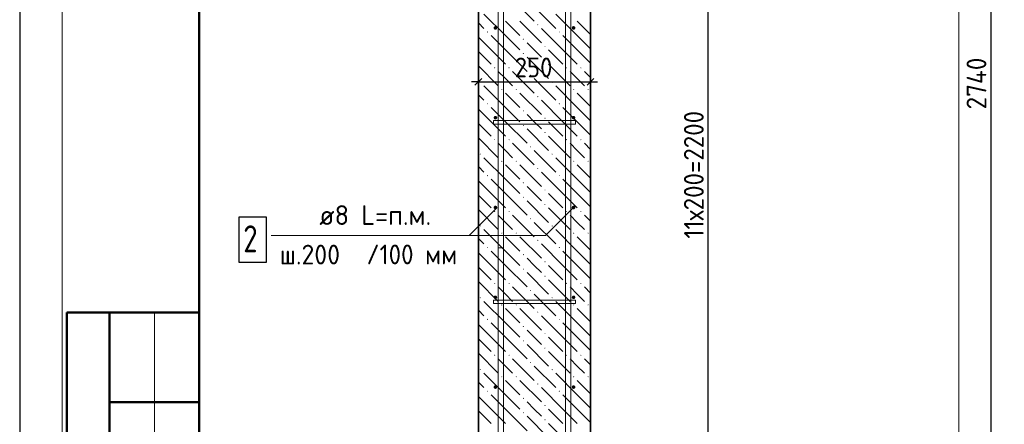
# Model space of a CAD drawing. Header units: millimetres. Extents: x 0 to 50400, y 0 to 35640.
# Tile 3 of 19: x 0 to 13155, y 17104 to 22511. Entities that reach past the tile are written whole.
import ezdxf

# ---------------------------------------------------------------- set-up
doc = ezdxf.new("R2010")
doc.units = ezdxf.units.MM
doc.linetypes.add('______2', pattern=[324, 240, -84])
for name, color, linetype, lineweight in [('Standard', 7, 'Continuous', 25), ('Выпуски арматуры Г-обр.', 52, 'Continuous', 25), ('ЖБ Стена верхний уровень', 7, 'Continuous', 35), ('Позиционная метка линия выноска', 7, 'Continuous', 13), ('Позиционная метка номер позиции', 7, 'Continuous', 13)]:
    doc.layers.add(name, color=color, linetype=linetype, lineweight=lineweight)
for name, color, linetype, true_color in [('Стена фоновая арматура У1', 7, '______2', 0xa0a0a0), ('Стена фоновая арматура Х1', 7, '______2', 0xa0a0a0), ('Стена фоновая затяжка С-обр.', 7, '______2', 0xa0a0a0)]:
    doc.layers.add(name, color=color, linetype=linetype, true_color=true_color)
doc.styles.add('ISOCPEUR', font='txt')

msp = doc.modelspace()

# ---------------------------------------------------------------- hatches: boundary and pattern name
at = {"layer": 'ЖБ Стена верхний уровень', "linetype": 'Continuous', "lineweight": 18, "transparency": 33554687}
for points in [[(6914, 22443), (6922, 22451), (6930, 22443), (6922, 22435)], [(6242, 22347), (6250, 22355), (6258, 22347), (6250, 22339)], [(6722, 22251), (6730, 22259), (6738, 22251), (6730, 22243)], [(7202, 22347), (7210, 22355), (7218, 22347), (7210, 22339)], [(7010, 22155), (7018, 22163), (7026, 22155), (7018, 22147)], [(6722, 22059), (6730, 22067), (6738, 22059), (6730, 22051)], [(7010, 21963), (7018, 21971), (7026, 21963), (7018, 21955)], [(6338, 21867), (6346, 21875), (6354, 21867), (6346, 21859)], [(6530, 21867), (6538, 21875), (6546, 21867), (6538, 21859)], [(7298, 21867), (7306, 21875), (7314, 21867), (7306, 21859)], [(7490, 21867), (7498, 21875), (7506, 21867), (7498, 21859)], [(6818, 21771), (6826, 21779), (6834, 21771), (6826, 21763)], [(6146, 21675), (6154, 21683), (6162, 21675), (6154, 21667)], [(6434, 21579), (6442, 21587), (6450, 21579), (6442, 21571)], [(6626, 21579), (6634, 21587), (6642, 21579), (6634, 21571)], [(7106, 21675), (7114, 21683), (7122, 21675), (7114, 21667)], [(7394, 21579), (7402, 21587), (7410, 21579), (7402, 21571)], [(7586, 21579), (7594, 21587), (7602, 21579), (7594, 21571)], [(6914, 21483), (6922, 21491), (6930, 21483), (6922, 21475)], [(6242, 21387), (6250, 21395), (6258, 21387), (6250, 21379)], [(7202, 21387), (7210, 21395), (7218, 21387), (7210, 21379)], [(6722, 21291), (6730, 21299), (6738, 21291), (6730, 21283)], [(7010, 21195), (7018, 21203), (7026, 21195), (7018, 21187)], [(6722, 21099), (6730, 21107), (6738, 21099), (6730, 21091)], [(7010, 21003), (7018, 21011), (7026, 21003), (7018, 20995)], [(6338, 20907), (6346, 20915), (6354, 20907), (6346, 20899)], [(6530, 20907), (6538, 20915), (6546, 20907), (6538, 20899)], [(6818, 20811), (6826, 20819), (6834, 20811), (6826, 20803)], [(7298, 20907), (7306, 20915), (7314, 20907), (7306, 20899)], [(7490, 20907), (7498, 20915), (7506, 20907), (7498, 20899)], [(6146, 20715), (6154, 20723), (6162, 20715), (6154, 20707)], [(7106, 20715), (7114, 20723), (7122, 20715), (7114, 20707)], [(6434, 20619), (6442, 20627), (6450, 20619), (6442, 20611)], [(6626, 20619), (6634, 20627), (6642, 20619), (6634, 20611)], [(6914, 20523), (6922, 20531), (6930, 20523), (6922, 20515)], [(7394, 20619), (7402, 20627), (7410, 20619), (7402, 20611)], [(7586, 20619), (7594, 20627), (7602, 20619), (7594, 20611)], [(6242, 20427), (6250, 20435), (6258, 20427), (6250, 20419)], [(7202, 20427), (7210, 20435), (7218, 20427), (7210, 20419)], [(6722, 20331), (6730, 20339), (6738, 20331), (6730, 20323)], [(6722, 20139), (6730, 20147), (6738, 20139), (6730, 20131)], [(7010, 20235), (7018, 20243), (7026, 20235), (7018, 20227)], [(7010, 20043), (7018, 20051), (7026, 20043), (7018, 20035)], [(6338, 19947), (6346, 19955), (6354, 19947), (6346, 19939)], [(6530, 19947), (6538, 19955), (6546, 19947), (6538, 19939)], [(7298, 19947), (7306, 19955), (7314, 19947), (7306, 19939)], [(7490, 19947), (7498, 19955), (7506, 19947), (7498, 19939)], [(6146, 19755), (6154, 19763), (6162, 19755), (6154, 19747)], [(6818, 19851), (6826, 19859), (6834, 19851), (6826, 19843)], [(7106, 19755), (7114, 19763), (7122, 19755), (7114, 19747)], [(6434, 19659), (6442, 19667), (6450, 19659), (6442, 19651)], [(6626, 19659), (6634, 19667), (6642, 19659), (6634, 19651)], [(7394, 19659), (7402, 19667), (7410, 19659), (7402, 19651)], [(7586, 19659), (7594, 19667), (7602, 19659), (7594, 19651)], [(6242, 19467), (6250, 19475), (6258, 19467), (6250, 19459)], [(6914, 19563), (6922, 19571), (6930, 19563), (6922, 19555)], [(7202, 19467), (7210, 19475), (7218, 19467), (7210, 19459)], [(6722, 19371), (6730, 19379), (6738, 19371), (6730, 19363)], [(7010, 19275), (7018, 19283), (7026, 19275), (7018, 19267)], [(6722, 19179), (6730, 19187), (6738, 19179), (6730, 19171)], [(7010, 19083), (7018, 19091), (7026, 19083), (7018, 19075)], [(6338, 18987), (6346, 18995), (6354, 18987), (6346, 18979)], [(6530, 18987), (6538, 18995), (6546, 18987), (6538, 18979)], [(7298, 18987), (7306, 18995), (7314, 18987), (7306, 18979)], [(7490, 18987), (7498, 18995), (7506, 18987), (7498, 18979)], [(6818, 18891), (6826, 18899), (6834, 18891), (6826, 18883)], [(6146, 18795), (6154, 18803), (6162, 18795), (6154, 18787)], [(6434, 18699), (6442, 18707), (6450, 18699), (6442, 18691)], [(6626, 18699), (6634, 18707), (6642, 18699), (6634, 18691)], [(7106, 18795), (7114, 18803), (7122, 18795), (7114, 18787)], [(7394, 18699), (7402, 18707), (7410, 18699), (7402, 18691)], [(7586, 18699), (7594, 18707), (7602, 18699), (7594, 18691)], [(6914, 18603), (6922, 18611), (6930, 18603), (6922, 18595)], [(6242, 18507), (6250, 18515), (6258, 18507), (6250, 18499)], [(6722, 18411), (6730, 18419), (6738, 18411), (6730, 18403)], [(7202, 18507), (7210, 18515), (7218, 18507), (7210, 18499)], [(7010, 18315), (7018, 18323), (7026, 18315), (7018, 18307)], [(6722, 18219), (6730, 18227), (6738, 18219), (6730, 18211)], [(6338, 18027), (6346, 18035), (6354, 18027), (6346, 18019)], [(6530, 18027), (6538, 18035), (6546, 18027), (6538, 18019)], [(7010, 18123), (7018, 18131), (7026, 18123), (7018, 18115)], [(7298, 18027), (7306, 18035), (7314, 18027), (7306, 18019)], [(7490, 18027), (7498, 18035), (7506, 18027), (7498, 18019)], [(6818, 17931), (6826, 17939), (6834, 17931), (6826, 17923)], [(6146, 17835), (6154, 17843), (6162, 17835), (6154, 17827)], [(7106, 17835), (7114, 17843), (7122, 17835), (7114, 17827)], [(6434, 17739), (6442, 17747), (6450, 17739), (6442, 17731)], [(6626, 17739), (6634, 17747), (6642, 17739), (6634, 17731)], [(6914, 17643), (6922, 17651), (6930, 17643), (6922, 17635)], [(7394, 17739), (7402, 17747), (7410, 17739), (7402, 17731)], [(7586, 17739), (7594, 17747), (7602, 17739), (7594, 17731)], [(6242, 17547), (6250, 17555), (6258, 17547), (6250, 17539)], [(7202, 17547), (7210, 17555), (7218, 17547), (7210, 17539)], [(6722, 17451), (6730, 17459), (6738, 17451), (6730, 17443)], [(6722, 17259), (6730, 17267), (6738, 17259), (6730, 17251)], [(7010, 17355), (7018, 17363), (7026, 17355), (7018, 17347)], [(7010, 17163), (7018, 17171), (7026, 17163), (7018, 17155)]]:
    msp.add_hatch(color=7, dxfattribs=at).paths.add_polyline_path(points, flags=16)
at = {"layer": 'Стена фоновая арматура У1', "linetype": 'Continuous', "lineweight": 13, "transparency": 33554687}
for points in [[(6380, 22401), (6378, 22411), (6373, 22418), (6365, 22424), (6356, 22425), (6347, 22424), (6339, 22418), (6334, 22411), (6332, 22401), (6334, 22392), (6339, 22384), (6347, 22379), (6356, 22377), (6365, 22379), (6373, 22384), (6378, 22392)], [(7424, 22401), (7422, 22411), (7417, 22418), (7409, 22424), (7400, 22425), (7391, 22424), (7383, 22418), (7378, 22411), (7376, 22401), (7378, 22392), (7383, 22384), (7391, 22379), (7400, 22377), (7409, 22379), (7417, 22384), (7422, 22392)], [(6380, 21201), (6378, 21211), (6373, 21218), (6365, 21224), (6356, 21225), (6347, 21224), (6339, 21218), (6334, 21211), (6332, 21201), (6334, 21192), (6339, 21184), (6347, 21179), (6356, 21177), (6365, 21179), (6373, 21184), (6378, 21192)], [(7424, 21201), (7422, 21211), (7417, 21218), (7409, 21224), (7400, 21225), (7391, 21224), (7383, 21218), (7378, 21211), (7376, 21201), (7378, 21192), (7383, 21184), (7391, 21179), (7400, 21177), (7409, 21179), (7417, 21184), (7422, 21192)], [(6380, 20001), (6378, 20011), (6373, 20018), (6365, 20024), (6356, 20025), (6347, 20024), (6339, 20018), (6334, 20011), (6332, 20001), (6334, 19992), (6339, 19984), (6347, 19979), (6356, 19977), (6365, 19979), (6373, 19984), (6378, 19992)], [(7424, 20001), (7422, 20011), (7417, 20018), (7409, 20024), (7400, 20025), (7391, 20024), (7383, 20018), (7378, 20011), (7376, 20001), (7378, 19992), (7383, 19984), (7391, 19979), (7400, 19977), (7409, 19979), (7417, 19984), (7422, 19992)], [(6380, 18801), (6378, 18811), (6373, 18818), (6365, 18824), (6356, 18825), (6347, 18824), (6339, 18818), (6334, 18811), (6332, 18801), (6334, 18792), (6339, 18784), (6347, 18779), (6356, 18777), (6365, 18779), (6373, 18784), (6378, 18792)], [(7424, 18801), (7422, 18811), (7417, 18818), (7409, 18824), (7400, 18825), (7391, 18824), (7383, 18818), (7378, 18811), (7376, 18801), (7378, 18792), (7383, 18784), (7391, 18779), (7400, 18777), (7409, 18779), (7417, 18784), (7422, 18792)], [(6380, 17601), (6378, 17611), (6373, 17618), (6365, 17624), (6356, 17625), (6347, 17624), (6339, 17618), (6334, 17611), (6332, 17601), (6334, 17592), (6339, 17584), (6347, 17579), (6356, 17577), (6365, 17579), (6373, 17584), (6378, 17592)], [(7424, 17601), (7422, 17611), (7417, 17618), (7409, 17624), (7400, 17625), (7391, 17624), (7383, 17618), (7378, 17611), (7376, 17601), (7378, 17592), (7383, 17584), (7391, 17579), (7400, 17577), (7409, 17579), (7417, 17584), (7422, 17592)]]:
    msp.add_hatch(color=7, dxfattribs=at).paths.add_polyline_path(points)

# ---------------------------------------------------------------- linework, layer by layer
at = {"layer": 'Standard', "color": 7, "linetype": 'Continuous', "lineweight": 25, "transparency": 33554687}
for p, q in [((2400, 35040), (2400, 1270)), ((6083, 21636), (6173, 21726)), ((7583, 21636), (7673, 21726))]:
    msp.add_line(p, q, dxfattribs=at)
at = {"layer": 'Standard', "color": 7, "linetype": 'Continuous', "lineweight": -3, "transparency": 33554687}
for p, q in [((12975, 29901), (12975, 13461)), ((6128, 21681), (6128, 21831)), ((7628, 21681), (7628, 21831)), ((6128, 21681), (6038, 21681)), ((6128, 21681), (6128, 21531)), ((6128, 21681), (7628, 21681)), ((7628, 21681), (7628, 21531)), ((7628, 21681), (7718, 21681))]:
    msp.add_line(p, q, dxfattribs=at)
at = {"layer": 'Standard', "color": 7, "linetype": 'Continuous', "lineweight": 50, "transparency": 33554687}
for p, q in [((7, 18600), (0, 18600)), ((2400, 18600), (632, 18600)), ((632, 18600), (632, 10800)), ((632, 18600), (632, 10800)), ((1200, 18600), (1200, 10800)), ((2400, 17400), (1200, 17400))]:
    msp.add_line(p, q, dxfattribs=at)
at = {"layer": 'Standard', "color": 7, "linetype": 'Continuous', "lineweight": 13, "transparency": 33554687}
msp.add_line((1800, 18600), (1800, 10800), dxfattribs=at)
at = {"layer": 'Standard', "color": 7, "linetype": 'Continuous', "lineweight": 25, "transparency": 33554687}
msp.add_lwpolyline([(0, 0), (50400, 0), (50400, 35640), (0, 35640), (0, 0)], close=True, dxfattribs=at)
at = {"layer": 'Standard', "color": 7, "linetype": 'Continuous', "lineweight": 50, "transparency": 33554687}
msp.add_lwpolyline([(2400, 35040), (49800, 35040), (49800, 600), (2400, 600), (2400, 35040)], close=True, dxfattribs=at)
at = {"layer": 'Standard', "color": 254, "linetype": 'Continuous', "lineweight": 13, "true_color": 0xc4c4ff, "transparency": 33554687}
msp.add_lwpolyline([(569, 9792), (12546, 9792), (12546, 32592), (569, 32592), (569, 9792)], dxfattribs=at)
at = {"layer": 'Standard', "color": 7, "linetype": 'Continuous', "lineweight": -3, "transparency": 33554687}
msp.add_lwpolyline([(9199, 13941), (9199, 14449), (9199, 14449), (9199, 27129)], dxfattribs=at)
at = {"layer": 'Выпуски арматуры Г-обр.', "color": 251, "linetype": '______2', "lineweight": 13, "true_color": 0x656565, "transparency": 33554687}
msp.add_lwpolyline([(6464, 19461), (6464, 11559), (5222, 11559), (5222, 11631), (6392, 11631), (6392, 19461), (6464, 19461)], dxfattribs=at)
at = {"layer": 'ЖБ Стена верхний уровень', "color": 7, "linetype": 'Continuous', "lineweight": 35, "transparency": 33554687}
for p, q in [((6128, 29901), (6128, 13461)), ((7628, 13461), (7628, 29901))]:
    msp.add_line(p, q, dxfattribs=at)
at = {"layer": 'ЖБ Стена верхний уровень', "color": 9, "linetype": 'Continuous', "lineweight": 18, "true_color": 0xc7c7c7, "transparency": 33554687}
for p, q in [((6586, 22779), (6874, 22491)), ((6874, 22683), (7162, 22395)), ((6490, 22299), (6202, 22587)), ((7450, 22299), (7162, 22587)), ((6128, 22469), (6202, 22395)), ((6490, 22491), (6682, 22299)), ((6682, 22491), (6970, 22203)), ((7258, 22107), (6970, 22395)), ((7450, 22491), (7628, 22313)), ((6298, 22107), (6128, 22277)), ((6298, 22299), (6490, 22107)), ((6490, 22299), (6682, 22107)), ((7258, 22299), (7450, 22107)), ((7450, 22299), (7628, 22121)), ((6298, 22107), (6490, 21915)), ((6490, 22107), (6778, 21819)), ((6874, 22107), (6778, 22203)), ((6970, 22011), (6874, 22107)), ((7066, 22107), (7258, 21915)), ((7258, 22107), (7450, 21915)), ((7450, 22107), (7628, 21929)), ((6128, 22085), (6298, 21915)), ((6778, 22011), (7066, 21723)), ((6128, 21893), (6394, 21627)), ((7066, 21915), (7354, 21627)), ((6490, 21723), (6394, 21819)), ((6586, 21627), (6490, 21723)), ((6586, 21819), (6874, 21531)), ((6874, 21723), (7162, 21435)), ((7450, 21723), (7354, 21819)), ((7546, 21627), (7450, 21723)), ((7546, 21819), (7628, 21737)), ((6490, 21339), (6202, 21627)), ((7450, 21339), (7162, 21627)), ((6128, 21509), (6202, 21435)), ((6490, 21531), (6682, 21339)), ((6682, 21531), (6970, 21243)), ((7450, 21531), (7628, 21353)), ((6298, 21147), (6128, 21317)), ((6298, 21339), (6490, 21147)), ((6490, 21339), (6682, 21147)), ((7258, 21147), (6970, 21435)), ((7258, 21339), (7450, 21147)), ((7450, 21339), (7628, 21161)), ((6874, 21147), (6778, 21243)), ((6128, 21125), (6298, 20955)), ((6298, 21147), (6490, 20955)), ((6490, 21147), (6778, 20859)), ((6778, 21051), (7066, 20763)), ((6970, 21051), (6874, 21147)), ((7066, 21147), (7258, 20955)), ((7258, 21147), (7450, 20955)), ((7450, 21147), (7628, 20969)), ((6128, 20933), (6394, 20667)), ((7066, 20955), (7354, 20667)), ((6490, 20763), (6394, 20859)), ((6586, 20859), (6874, 20571)), ((7450, 20763), (7354, 20859)), ((7546, 20859), (7628, 20777)), ((6490, 20379), (6202, 20667)), ((6586, 20667), (6490, 20763)), ((6874, 20763), (7162, 20475)), ((7450, 20379), (7162, 20667)), ((7546, 20667), (7450, 20763)), ((6128, 20549), (6202, 20475)), ((6490, 20571), (6682, 20379)), ((6682, 20571), (6970, 20283)), ((7450, 20571), (7628, 20393)), ((7258, 20187), (6970, 20475)), ((6298, 20187), (6128, 20357)), ((6298, 20379), (6490, 20187)), ((6490, 20379), (6682, 20187)), ((6874, 20187), (6778, 20283)), ((7258, 20379), (7450, 20187)), ((7450, 20379), (7628, 20201)), ((6128, 20165), (6298, 19995)), ((6298, 20187), (6490, 19995)), ((6490, 20187), (6778, 19899)), ((6970, 20091), (6874, 20187)), ((7066, 20187), (7258, 19995)), ((7258, 20187), (7450, 19995)), ((7450, 20187), (7628, 20009)), ((6778, 20091), (7066, 19803)), ((6128, 19973), (6394, 19707)), ((6490, 19803), (6394, 19899)), ((6586, 19899), (6874, 19611)), ((7066, 19995), (7354, 19707)), ((7450, 19803), (7354, 19899)), ((7546, 19899), (7628, 19817)), ((6586, 19707), (6490, 19803)), ((6874, 19803), (7162, 19515)), ((7546, 19707), (7450, 19803)), ((6490, 19419), (6202, 19707)), ((6490, 19611), (6682, 19419)), ((6682, 19611), (6970, 19323)), ((7450, 19419), (7162, 19707)), ((7450, 19611), (7628, 19433)), ((6128, 19589), (6202, 19515)), ((7258, 19227), (6970, 19515)), ((6298, 19227), (6128, 19397)), ((6298, 19419), (6490, 19227)), ((6490, 19419), (6682, 19227)), ((7258, 19419), (7450, 19227)), ((7450, 19419), (7628, 19241)), ((6298, 19227), (6490, 19035)), ((6490, 19227), (6778, 18939)), ((6874, 19227), (6778, 19323)), ((6970, 19131), (6874, 19227)), ((7066, 19227), (7258, 19035)), ((7258, 19227), (7450, 19035)), ((7450, 19227), (7628, 19049)), ((6128, 19205), (6298, 19035)), ((6778, 19131), (7066, 18843)), ((6128, 19013), (6394, 18747)), ((7066, 19035), (7354, 18747)), ((6490, 18843), (6394, 18939)), ((6586, 18747), (6490, 18843)), ((6586, 18939), (6874, 18651)), ((6874, 18843), (7162, 18555)), ((7450, 18843), (7354, 18939)), ((7546, 18747), (7450, 18843)), ((7546, 18939), (7628, 18857)), ((6490, 18459), (6202, 18747)), ((7450, 18459), (7162, 18747)), ((6128, 18629), (6202, 18555)), ((6490, 18651), (6682, 18459)), ((6682, 18651), (6970, 18363)), ((7258, 18267), (6970, 18555)), ((7450, 18651), (7628, 18473)), ((6298, 18267), (6128, 18437)), ((6298, 18459), (6490, 18267)), ((6490, 18459), (6682, 18267)), ((7258, 18459), (7450, 18267)), ((7450, 18459), (7628, 18281)), ((6874, 18267), (6778, 18363)), ((6128, 18245), (6298, 18075)), ((6298, 18267), (6490, 18075)), ((6490, 18267), (6778, 17979)), ((6778, 18171), (7066, 17883)), ((6970, 18171), (6874, 18267)), ((7066, 18267), (7258, 18075)), ((7258, 18267), (7450, 18075)), ((7450, 18267), (7628, 18089)), ((6128, 18053), (6394, 17787)), ((7066, 18075), (7354, 17787)), ((6490, 17883), (6394, 17979)), ((6586, 17979), (6874, 17691)), ((7450, 17883), (7354, 17979)), ((7546, 17979), (7628, 17897)), ((6490, 17499), (6202, 17787)), ((6586, 17787), (6490, 17883)), ((6874, 17883), (7162, 17595)), ((7450, 17499), (7162, 17787)), ((7546, 17787), (7450, 17883)), ((6128, 17669), (6202, 17595)), ((6490, 17691), (6682, 17499)), ((6682, 17691), (6970, 17403)), ((7450, 17691), (7628, 17513)), ((6298, 17499), (6490, 17307)), ((6490, 17499), (6682, 17307)), ((7258, 17307), (6970, 17595)), ((7258, 17499), (7450, 17307)), ((7450, 17499), (7628, 17321)), ((6298, 17307), (6128, 17477)), ((6874, 17307), (6778, 17403)), ((6128, 17285), (6298, 17115)), ((6298, 17307), (6490, 17115)), ((6490, 17307), (6778, 17019)), ((6970, 17211), (6874, 17307)), ((7066, 17307), (7258, 17115)), ((7258, 17307), (7450, 17115)), ((7450, 17307), (7628, 17129)), ((6778, 17211), (7066, 16923)), ((7066, 17115), (7354, 16827))]:
    msp.add_line(p, q, dxfattribs=at)
at = {"layer": 'Позиционная метка линия выноска', "color": 7, "linetype": 'Continuous', "lineweight": 13, "transparency": 33554687}
for points in [[(3361, 19627), (7026, 19627), (7400, 20001)], [(3361, 19627), (6006, 19627), (6380, 20001)]]:
    msp.add_lwpolyline(points, dxfattribs=at)
at = {"layer": 'Стена фоновая арматура У1', "color": 7, "linetype": 'Continuous', "lineweight": 25, "transparency": 33554687}
msp.add_lwpolyline([(2927, 19271), (3299, 19271), (3299, 19871), (2927, 19871), (2927, 19271)], dxfattribs=at)
at = {"layer": 'Стена фоновая арматура Х1', "color": 7, "linetype": 'Continuous', "lineweight": 18, "transparency": 33554687}
for points in [[(6392, 13461), (6392, 30723), (10664, 30723), (10664, 30651), (6464, 30651), (6464, 13461), (6392, 13461)], [(7292, 13461), (7292, 30603), (11684, 30603), (11684, 30531), (7364, 30531), (7364, 13461), (7292, 13461)]]:
    msp.add_lwpolyline(points, dxfattribs=at)
at = {"layer": 'Стена фоновая затяжка С-обр.', "color": 98, "linetype": 'Continuous', "lineweight": 13, "true_color": 0x005000, "transparency": 33554687}
for points in [[(7427, 21117), (6329, 21117), (6329, 21165), (7427, 21165), (7427, 21117)], [(7427, 18717), (6329, 18717), (6329, 18765), (7427, 18765), (7427, 18717)]]:
    msp.add_lwpolyline(points, dxfattribs=at)

# ---------------------------------------------------------------- texts
at = {"layer": 'Standard', "color": 7, "linetype": 'Continuous', "lineweight": 25, "transparency": 33554687, "insert": (6614, 21741), "char_height": 264, "width": 674.39, "attachment_point": 7, "style": 'ISOCPEUR'}
msp.add_mtext('\\W0.91;250', dxfattribs=at)
at = {"layer": 'Standard', "color": 7, "linetype": 'Continuous', "lineweight": 25, "transparency": 33554687, "char_height": 264, "attachment_point": 7, "rotation": 90, "style": 'ISOCPEUR'}
for s, insert, width in [('\\W0.93;2740', (12915, 21312), 888.46), ('\\W0.92;11х200=2200', (9139, 19585), 2047.76)]:
    msp.add_mtext(s, dxfattribs=dict(at, insert=insert, width=width))
at = {"layer": 'Позиционная метка номер позиции', "color": 7, "linetype": 'Continuous', "lineweight": 25, "transparency": 33554687, "insert": (4633, 19242), "char_height": 264, "width": 1388.4, "attachment_point": 7, "style": 'ISOCPEUR'}
msp.add_mtext('\\W0.92;/100 мм', dxfattribs=at)
at = {"layer": 'Стена фоновая арматура У1', "color": 7, "linetype": 'Continuous', "lineweight": 13, "transparency": 33554687, "attachment_point": 7, "style": 'ISOCPEUR'}
for s, insert, char_height, width in [('\\W0.97;ø8 L=п.м. ', (4003, 19768), 264, 1790.25), ('\\W0.78;2', (2987, 19403), 360, 391.69), ('\\W0.95;ш.200 ', (3474, 19240), 264, 1154.56)]:
    msp.add_mtext(s, dxfattribs=dict(at, insert=insert, char_height=char_height, width=width))

doc.saveas('drawing.dxf')
